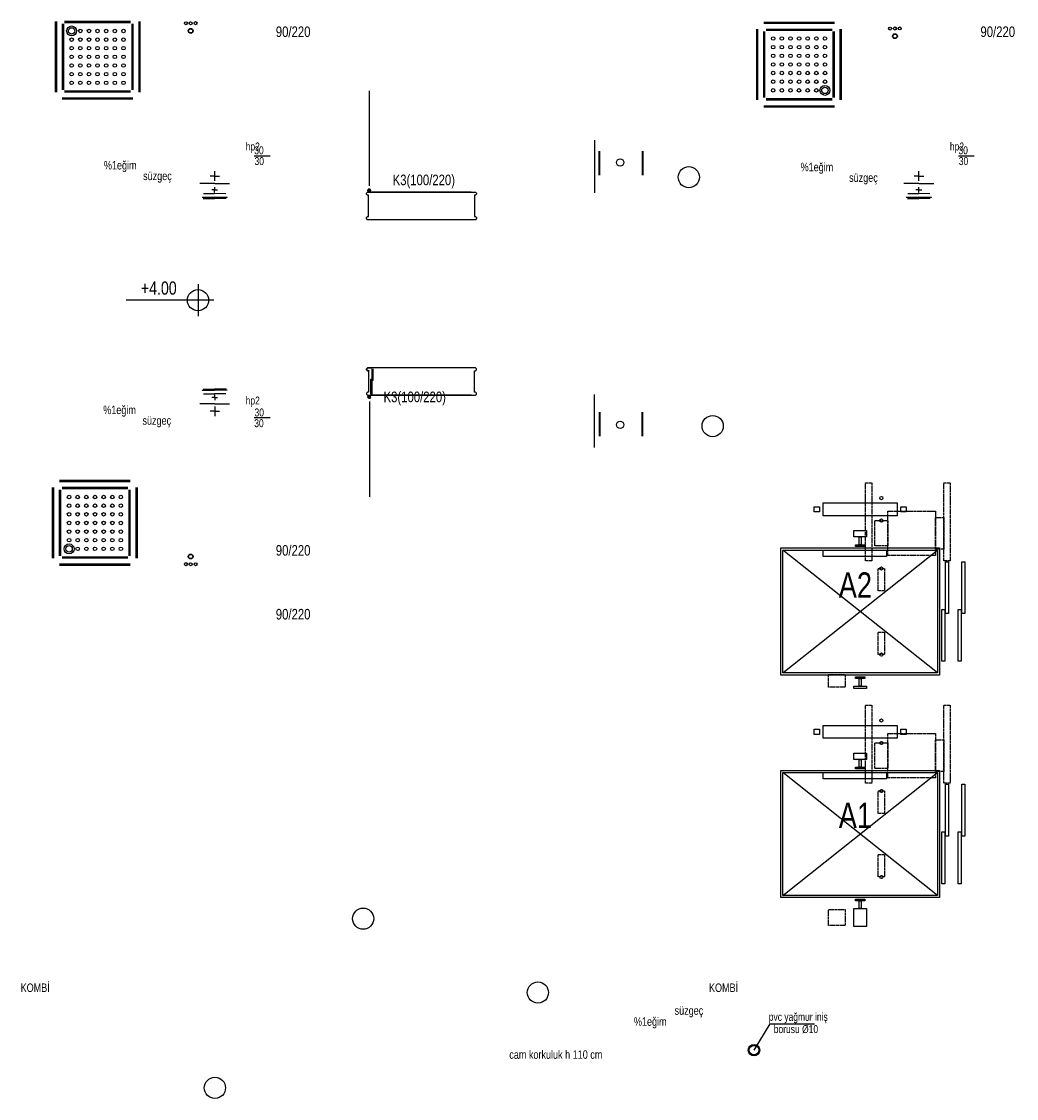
# Model space of a CAD drawing. Header units: centimetres. Extents: x 0 to 13234, y -30 to 2970.
# Tile 4 of 29: x 1646 to 2116, y 1161 to 1669. Entities that reach past the tile are written whole.
import ezdxf
from ezdxf.enums import TextEntityAlignment as Align

# ---------------------------------------------------------------- set-up
doc = ezdxf.new("R2010")
doc.units = ezdxf.units.CM
doc.linetypes.add('DASHED', pattern=[1.524, 1.27, -0.254])
for name, color, linetype in [('ASN-HALAT', 6, 'Continuous'), ('ASN-ISARET', 1, 'Continuous'), ('ASN-KA', 30, 'Continuous'), ('ASN-KABIN', 5, 'Continuous'), ('ASN-KAPI', 3, 'Continuous'), ('ASN-MIMARI', 8, 'Continuous'), ('ASN-MOTOR-GIZLI', 6, 'DASHED'), ('ASN-RAY', 1, 'Continuous')]:
    doc.layers.add(name, color=color, linetype=linetype)

msp = doc.modelspace()

# ---------------------------------------------------------------- linework, layer by layer
at = {"layer": 'ASN-HALAT'}
for centre in [(2052.25, 1444.55), (2052.25, 1433.95), (2052.25, 1411.3), (2052.25, 1370.7), (2052.25, 1339.55), (2052.25, 1328.95), (2052.25, 1306.3), (2052.25, 1265.7)]:
    msp.add_circle(centre, 0.75, dxfattribs=at)
at = {"layer": 'ASN-KA'}
for points in [[(2024.75, 1436.25), (2024.75, 1442.25), (2059.75, 1442.25), (2059.75, 1436.25)], [(2024.75, 1331.25), (2024.75, 1337.25), (2059.75, 1337.25), (2059.75, 1331.25)]]:
    msp.add_lwpolyline(points, close=True, dxfattribs=at)
at = {"layer": 'ASN-KABIN'}
for p, q in [((2005.75, 1362), (2078.75, 1420)), ((2078.75, 1362), (2005.75, 1420)), ((2005.75, 1257), (2078.75, 1315)), ((2078.75, 1257), (2005.75, 1315))]:
    msp.add_line(p, q, dxfattribs=at)
for points in [[(2004.75, 1361), (2004.75, 1421), (2079.75, 1421), (2079.75, 1361)], [(2005.75, 1362), (2005.75, 1420), (2078.75, 1420), (2078.75, 1362)], [(2024.75, 1417), (2024.75, 1420), (2054.75, 1420), (2054.75, 1417)], [(2004.75, 1256), (2004.75, 1316), (2079.75, 1316), (2079.75, 1256)], [(2005.75, 1257), (2005.75, 1315), (2078.75, 1315), (2078.75, 1257)], [(2024.75, 1312), (2024.75, 1315), (2054.75, 1315), (2054.75, 1312)]]:
    msp.add_lwpolyline(points, close=True, dxfattribs=at)
at = {"layer": 'ASN-KAPI'}
for points in [[(2082.5, 1390), (2082.5, 1414.5), (2084, 1414.5), (2084, 1390)], [(2090.25, 1390), (2090.25, 1414.5), (2091.75, 1414.5), (2091.75, 1390)], [(2080.75, 1367.5), (2080.75, 1392), (2082.25, 1392), (2082.25, 1367.5)], [(2088.5, 1367.5), (2088.5, 1392), (2090, 1392), (2090, 1367.5)], [(2082.5, 1285), (2082.5, 1309.5), (2084, 1309.5), (2084, 1285)], [(2090.25, 1285), (2090.25, 1309.5), (2091.75, 1309.5), (2091.75, 1285)], [(2080.75, 1262.5), (2080.75, 1287), (2082.25, 1287), (2082.25, 1262.5)], [(2088.5, 1262.5), (2088.5, 1287), (2090, 1287), (2090, 1262.5)]]:
    msp.add_lwpolyline(points, close=True, dxfattribs=at)
at = {"layer": 'ASN-MIMARI'}
for p, q in [((1662.18, 1669.5), (1662.18, 1636.14)), ((1662.74, 1669.5), (1662.74, 1636.14)), ((1665.52, 1668.39), (1665.52, 1637.25)), ((1666.07, 1668.39), (1666.07, 1637.25)), ((1697.76, 1669.5), (1666.63, 1669.5)), ((1697.76, 1668.94), (1666.63, 1668.94)), ((1698.32, 1668.39), (1698.32, 1637.25)), ((1698.88, 1668.39), (1698.88, 1637.25)), ((1701.66, 1669.5), (1701.66, 1636.14)), ((1702.21, 1669.5), (1702.21, 1636.14)), ((1996.73, 1669.26), (2030.09, 1669.26)), ((1996.73, 1668.7), (2030.09, 1668.7)), ((1993.39, 1632.56), (1993.39, 1665.92)), ((1993.95, 1632.56), (1993.95, 1665.92)), ((1996.73, 1633.68), (1996.73, 1664.81)), ((1997.29, 1633.68), (1997.29, 1664.81)), ((1997.84, 1665.92), (2028.98, 1665.92)), ((1997.84, 1665.37), (2028.98, 1665.37)), ((2029.53, 1633.68), (2029.53, 1664.81)), ((2030.09, 1633.68), (2030.09, 1664.81)), ((2032.87, 1632.56), (2032.87, 1665.92)), ((2033.43, 1632.56), (2033.43, 1665.92)), ((1811.21, 1637.25), (1811.21, 1637.2)), ((1698.88, 1633.36), (1665.52, 1633.36)), ((1698.88, 1632.8), (1665.52, 1632.8)), ((1697.76, 1636.7), (1666.63, 1636.7)), ((1697.76, 1636.14), (1666.63, 1636.14)), ((1810.56, 1591.97), (1810.56, 1636.85)), ((1997.84, 1633.12), (2028.98, 1633.12)), ((1997.84, 1632.56), (2028.98, 1632.56)), ((1996.73, 1629.78), (2030.09, 1629.78)), ((1996.73, 1629.23), (2030.09, 1629.23)), ((1916.86, 1613.57), (1916.86, 1588.57)), ((1919.08, 1596.97), (1919.08, 1608.35)), ((1919.38, 1596.97), (1919.38, 1608.35)), ((1939.33, 1608.35), (1939.33, 1596.97)), ((1939.63, 1608.35), (1939.63, 1596.97)), ((1756.14, 1606.03), (1763.65, 1606.03)), ((2088.64, 1606.03), (2096.15, 1606.03)), ((1737.52, 1596.52), (1735.3, 1596.53)), ((1737.51, 1594.26), (1737.53, 1598.83)), ((1737.52, 1596.52), (1739.74, 1596.5)), ((2070.02, 1596.52), (2067.8, 1596.53)), ((2070.01, 1594.26), (2070.03, 1598.83)), ((2070.02, 1596.52), (2072.24, 1596.5)), ((1737.5, 1593.02), (1730.44, 1593.05)), ((1737.48, 1588.8), (1737.49, 1591.35)), ((1737.5, 1593.02), (1744.56, 1592.98)), ((1811.21, 1591.57), (1811.21, 1591.62)), ((2070, 1593.02), (2062.94, 1593.05)), ((2069.98, 1588.8), (2069.99, 1591.35)), ((2070, 1593.02), (2077.06, 1592.98)), ((1731.52, 1586.55), (1737.47, 1586.52)), ((1731.72, 1586.54), (1731.72, 1586.39)), ((1732.07, 1586.04), (1737.47, 1586.02)), ((1732.23, 1588.29), (1737.48, 1588.27)), ((1737.49, 1590.02), (1736.09, 1590.02)), ((1743.42, 1586.49), (1737.47, 1586.52)), ((1742.72, 1588.24), (1737.48, 1588.27)), ((1737.49, 1590.02), (1738.89, 1590.01)), ((1743.22, 1586.49), (1743.22, 1586.34)), ((1809.11, 1588.47), (1809.61, 1588.97)), ((1809.11, 1587.97), (1809.11, 1588.47)), ((1809.61, 1587.47), (1809.11, 1587.97)), ((1809.61, 1588.97), (1860.59, 1588.97)), ((1810.1, 1587.47), (1809.61, 1587.47)), ((1811.26, 1589.77), (1809.66, 1589.77)), ((1810.1, 1577.47), (1810.1, 1587.47)), ((1810.18, 1589.24), (1810.18, 1588.97)), ((1810.22, 1590.32), (1810.22, 1590.62)), ((1810.46, 1588.97), (1810.46, 1590.57)), ((1810.74, 1589.24), (1810.74, 1588.97)), ((1810.77, 1590.28), (1810.77, 1590.62)), ((1858.59, 1588.97), (1811.61, 1588.97)), ((1860.1, 1587.47), (1860.1, 1577.47)), ((1860.59, 1587.47), (1860.1, 1587.47)), ((1860.59, 1588.97), (1861.09, 1588.47)), ((1861.09, 1587.97), (1860.59, 1587.47)), ((1861.09, 1588.47), (1861.09, 1587.97)), ((2064.02, 1586.55), (2069.97, 1586.52)), ((2064.22, 1586.54), (2064.22, 1586.39)), ((2064.57, 1586.04), (2069.97, 1586.02)), ((2064.73, 1588.29), (2069.98, 1588.27)), ((2069.99, 1590.02), (2068.59, 1590.02)), ((2075.92, 1586.49), (2069.97, 1586.52)), ((2075.22, 1588.24), (2069.98, 1588.27)), ((2069.99, 1590.02), (2071.39, 1590.01)), ((2075.72, 1586.49), (2075.72, 1586.34)), ((1742.87, 1585.99), (1737.47, 1586.02)), ((2075.37, 1585.99), (2069.97, 1586.02)), ((1809.11, 1576.97), (1809.61, 1577.47)), ((1809.11, 1576.47), (1809.11, 1576.97)), ((1809.61, 1575.97), (1809.11, 1576.47)), ((1809.61, 1577.47), (1810.1, 1577.47)), ((1860.59, 1575.97), (1809.61, 1575.97)), ((1860.1, 1577.47), (1860.59, 1577.47)), ((1860.59, 1577.47), (1861.09, 1576.97)), ((1861.09, 1576.47), (1860.59, 1575.97)), ((1861.09, 1576.97), (1861.09, 1576.47)), ((1729.63, 1545.46), (1729.63, 1530.46)), ((1737.13, 1537.96), (1695.71, 1537.96)), ((1809.61, 1506.09), (1809.11, 1505.59)), ((1809.11, 1505.09), (1809.11, 1505.59)), ((1809.11, 1505.59), (1809.11, 1505.09)), ((1809.11, 1505.09), (1809.61, 1504.59)), ((1809.31, 1505.09), (1809.31, 1505.59)), ((1809.31, 1505.59), (1809.31, 1505.09)), ((1809.61, 1506.09), (1811.61, 1506.09)), ((1860.59, 1506.09), (1809.61, 1506.09)), ((1811.61, 1505.89), (1809.61, 1505.89)), ((1809.61, 1504.79), (1810.3, 1504.79)), ((1810.3, 1504.79), (1810.3, 1504.59)), ((1811.91, 1500.06), (1811.91, 1505.59)), ((1812.11, 1505.59), (1812.11, 1500.06)), ((1861.09, 1505.59), (1860.59, 1506.09)), ((1860.59, 1504.59), (1861.09, 1505.09)), ((1861.09, 1505.09), (1861.09, 1505.59)), ((1810.3, 1504.59), (1809.61, 1504.59)), ((1809.61, 1504.59), (1810.1, 1504.59)), ((1810.1, 1504.59), (1810.1, 1494.59)), ((1811.85, 1500.6), (1811.1, 1500.6)), ((1811.1, 1500.6), (1811.1, 1493.62)), ((1811.85, 1493.62), (1811.85, 1500.6)), ((1812.11, 1500.06), (1811.91, 1500.06)), ((1860.1, 1494.59), (1860.1, 1504.59)), ((1860.1, 1504.59), (1860.59, 1504.59)), ((1731.52, 1495.51), (1737.47, 1495.54)), ((1731.72, 1495.51), (1731.72, 1495.66)), ((1732.07, 1496.02), (1737.47, 1496.04)), ((1742.87, 1496.07), (1737.47, 1496.04)), ((1743.42, 1495.57), (1737.47, 1495.54)), ((1743.22, 1495.57), (1743.22, 1495.72)), ((1809.61, 1494.59), (1809.11, 1494.09)), ((1810.1, 1494.59), (1809.61, 1494.59)), ((1860.59, 1494.59), (1860.1, 1494.59)), ((1861.09, 1494.09), (1860.59, 1494.59)), ((1732.23, 1493.77), (1737.48, 1493.79)), ((1737.49, 1492.04), (1736.09, 1492.04)), ((1742.72, 1493.82), (1737.48, 1493.79)), ((1737.48, 1493.26), (1737.49, 1490.71)), ((1737.49, 1492.04), (1738.89, 1492.05)), ((1809.11, 1494.09), (1809.11, 1493.59)), ((1809.11, 1493.59), (1809.61, 1493.09)), ((1809.61, 1493.09), (1860.59, 1493.09)), ((1811.26, 1492.29), (1809.66, 1492.29)), ((1810.18, 1492.82), (1810.18, 1493.09)), ((1810.22, 1491.74), (1810.22, 1491.44)), ((1810.46, 1493.09), (1810.46, 1491.49)), ((1810.56, 1490.09), (1810.56, 1445.21)), ((1810.74, 1492.82), (1810.74, 1493.09)), ((1810.77, 1491.77), (1810.77, 1491.44)), ((1811.1, 1493.62), (1811.85, 1493.62)), ((1811.21, 1490.49), (1811.21, 1490.44)), ((1858.59, 1493.09), (1811.61, 1493.09)), ((1860.59, 1493.09), (1861.09, 1493.59)), ((1861.09, 1493.59), (1861.09, 1494.09)), ((1916.86, 1468.48), (1916.86, 1493.48)), ((1737.5, 1489.04), (1730.44, 1489.01)), ((1737.52, 1485.54), (1735.3, 1485.53)), ((1737.5, 1489.04), (1744.56, 1489.08)), ((1737.51, 1487.8), (1737.53, 1483.23)), ((1737.52, 1485.54), (1739.74, 1485.55)), ((1919.08, 1485.09), (1919.08, 1473.71)), ((1919.38, 1485.09), (1919.38, 1473.71)), ((1939.33, 1473.71), (1939.33, 1485.09)), ((1939.63, 1473.71), (1939.63, 1485.09)), ((1756.14, 1482.53), (1763.65, 1482.54)), ((1660.97, 1416.13), (1660.97, 1449.49)), ((1661.52, 1416.13), (1661.52, 1449.49)), ((1697.66, 1452.83), (1664.3, 1452.83)), ((1697.66, 1452.27), (1664.3, 1452.27)), ((1696.55, 1449.49), (1665.42, 1449.49)), ((1696.55, 1448.94), (1665.42, 1448.94)), ((1700.44, 1416.13), (1700.44, 1449.49)), ((1701, 1416.13), (1701, 1449.49)), ((1664.3, 1417.25), (1664.3, 1448.38)), ((1664.86, 1417.25), (1664.86, 1448.38)), ((1697.11, 1417.25), (1697.11, 1448.38)), ((1697.66, 1417.25), (1697.66, 1448.38)), ((1811.21, 1444.81), (1811.21, 1444.86)), ((1697.66, 1413.35), (1664.3, 1413.35)), ((1696.55, 1416.69), (1665.42, 1416.69)), ((1696.55, 1416.13), (1665.42, 1416.13)), ((1697.66, 1412.8), (1664.3, 1412.8)), ((1992.13, 1183.98), (1999.77, 1196.4)), ((1999.77, 1196.4), (2020.72, 1196.4))]:
    msp.add_line(p, q, dxfattribs=at)
for centre, radius in [((1669.96, 1665.05), 2.36), ((1723.91, 1668.69), 0.713), ((1726.15, 1668.71), 0.713), ((1728.46, 1668.73), 0.713), ((1669.96, 1665.05), 1.53), ((1674.04, 1665.05), 0.834), ((1678.12, 1665.05), 0.834), ((1682.19, 1665.05), 0.834), ((1686.27, 1665.05), 0.834), ((1690.34, 1665.05), 0.834), ((1694.43, 1665.05), 0.834), ((1726.16, 1665.08), 1.15), ((1726.16, 1665.08), 0.969), ((2001.19, 1661.48), 0.834), ((2005.26, 1661.48), 0.834), ((2009.34, 1661.48), 0.834), ((2013.42, 1661.48), 0.834), ((2017.49, 1661.48), 0.834), ((2021.57, 1661.48), 0.834), ((2025.64, 1661.48), 0.834), ((2056.41, 1666.19), 0.713), ((2058.66, 1662.58), 1.15), ((2058.66, 1662.58), 0.969), ((2058.65, 1666.21), 0.713), ((2060.96, 1666.23), 0.713), ((1669.96, 1660.97), 0.834), ((1669.96, 1656.9), 0.834), ((1674.04, 1660.97), 0.834), ((1674.04, 1656.9), 0.834), ((1678.12, 1660.97), 0.834), ((1678.12, 1656.9), 0.834), ((1682.19, 1660.97), 0.834), ((1682.19, 1656.9), 0.834), ((1686.27, 1660.97), 0.834), ((1686.27, 1656.9), 0.834), ((1690.34, 1660.97), 0.834), ((1690.34, 1656.9), 0.834), ((1694.42, 1660.97), 0.834), ((1694.42, 1656.9), 0.834), ((2001.19, 1657.4), 0.834), ((2005.26, 1657.4), 0.834), ((2009.34, 1657.4), 0.834), ((2013.42, 1657.4), 0.834), ((2017.49, 1657.4), 0.834), ((2021.57, 1657.4), 0.834), ((2025.64, 1657.4), 0.834), ((1669.96, 1652.82), 0.834), ((1674.04, 1652.82), 0.834), ((1678.12, 1652.82), 0.834), ((1682.19, 1652.82), 0.834), ((1686.27, 1652.82), 0.834), ((1690.34, 1652.82), 0.834), ((1694.42, 1652.82), 0.834), ((2001.19, 1653.32), 0.834), ((2005.26, 1653.32), 0.834), ((2009.34, 1653.32), 0.834), ((2013.42, 1653.32), 0.834), ((2017.49, 1653.32), 0.834), ((2021.57, 1653.32), 0.834), ((2025.64, 1653.32), 0.834), ((1669.96, 1648.74), 0.834), ((1674.04, 1648.74), 0.834), ((1678.12, 1648.74), 0.834), ((1682.19, 1648.74), 0.834), ((1686.27, 1648.74), 0.834), ((1690.34, 1648.74), 0.834), ((1694.42, 1648.74), 0.834), ((2001.19, 1649.24), 0.834), ((2005.26, 1649.24), 0.834), ((2009.34, 1649.24), 0.834), ((2013.42, 1649.24), 0.834), ((2017.49, 1649.24), 0.834), ((2021.57, 1649.24), 0.834), ((2025.64, 1649.24), 0.834), ((1669.96, 1644.66), 0.834), ((1674.04, 1644.66), 0.834), ((1678.12, 1644.66), 0.834), ((1682.19, 1644.66), 0.834), ((1686.27, 1644.66), 0.834), ((1690.34, 1644.66), 0.834), ((1694.42, 1644.66), 0.834), ((2001.19, 1645.17), 0.834), ((2005.26, 1645.17), 0.834), ((2009.34, 1645.17), 0.834), ((2013.42, 1645.17), 0.834), ((2017.49, 1645.17), 0.834), ((2021.57, 1645.17), 0.834), ((2025.64, 1645.17), 0.834), ((1669.96, 1640.59), 0.834), ((1674.04, 1640.59), 0.834), ((1678.12, 1640.59), 0.834), ((1682.19, 1640.59), 0.834), ((1686.27, 1640.59), 0.834), ((1690.34, 1640.59), 0.834), ((1694.42, 1640.59), 0.834), ((2001.18, 1637.01), 0.834), ((2001.19, 1641.09), 0.834), ((2005.26, 1641.09), 0.834), ((2005.26, 1637.01), 0.834), ((2009.34, 1637.01), 0.834), ((2009.34, 1641.09), 0.834), ((2013.42, 1641.09), 0.834), ((2013.41, 1637.01), 0.834), ((2017.49, 1641.09), 0.834), ((2017.49, 1637.01), 0.834), ((2021.57, 1641.09), 0.834), ((2021.56, 1637.01), 0.834), ((2025.64, 1637.01), 2.36), ((2025.64, 1637.01), 1.53), ((2025.64, 1641.09), 0.834), ((1928.94, 1602.93), 1.73), ((1961.35, 1596.03), 5), ((1810.46, 1589.77), 0.6), ((1810.46, 1589.77), 0.4), ((1729.63, 1537.96), 5), ((1810.46, 1492.29), 0.6), ((1810.46, 1492.29), 0.4), ((1928.94, 1479.13), 1.73), ((1972.6, 1478.53), 5), ((1668.75, 1445.05), 0.834), ((1672.83, 1445.05), 0.834), ((1676.9, 1445.05), 0.834), ((1680.98, 1445.05), 0.834), ((1685.05, 1445.05), 0.834), ((1689.13, 1445.05), 0.834), ((1693.2, 1445.05), 0.834), ((1668.75, 1440.97), 0.834), ((1672.83, 1440.97), 0.834), ((1676.9, 1440.97), 0.834), ((1680.98, 1440.97), 0.834), ((1685.05, 1440.97), 0.834), ((1689.13, 1440.97), 0.834), ((1693.2, 1440.97), 0.834), ((1668.75, 1436.89), 0.834), ((1668.75, 1432.81), 0.834), ((1672.83, 1436.89), 0.834), ((1672.83, 1432.81), 0.834), ((1676.9, 1436.89), 0.834), ((1676.9, 1432.81), 0.834), ((1680.98, 1436.89), 0.834), ((1680.98, 1432.81), 0.834), ((1685.05, 1436.89), 0.834), ((1685.05, 1432.81), 0.834), ((1689.13, 1436.89), 0.834), ((1689.13, 1432.81), 0.834), ((1693.2, 1436.89), 0.834), ((1693.2, 1432.81), 0.834), ((1668.75, 1428.74), 0.834), ((1672.83, 1428.74), 0.834), ((1676.9, 1428.74), 0.834), ((1680.98, 1428.74), 0.834), ((1685.05, 1428.74), 0.834), ((1689.13, 1428.74), 0.834), ((1693.2, 1428.74), 0.834), ((1668.75, 1424.66), 0.834), ((1672.83, 1424.66), 0.834), ((1676.9, 1424.66), 0.834), ((1680.98, 1424.66), 0.834), ((1685.05, 1424.66), 0.834), ((1689.13, 1424.66), 0.834), ((1693.2, 1424.66), 0.834), ((1668.75, 1420.58), 2.36), ((1668.75, 1420.58), 1.53), ((1672.83, 1420.58), 0.834), ((1676.9, 1420.58), 0.834), ((1680.98, 1420.58), 0.834), ((1685.06, 1420.58), 0.834), ((1689.13, 1420.58), 0.834), ((1693.22, 1420.58), 0.834), ((1723.91, 1413.36), 0.713), ((1726.16, 1416.97), 1.15), ((1726.16, 1416.97), 0.969), ((1726.15, 1413.35), 0.713), ((1728.46, 1413.33), 0.713), ((1807.6, 1246.03), 5), ((1890.1, 1211.16), 5), ((1992.13, 1183.98), 2.7), ((1992.13, 1183.98), 2.25), ((1737.6, 1166.16), 5)]:
    msp.add_circle(centre, radius, dxfattribs=at)
at = {"layer": 'ASN-MOTOR-GIZLI'}
for points in [[(2044.75, 1415), (2044.75, 1451.75), (2047.75, 1451.75), (2047.75, 1415)], [(2081.75, 1415), (2081.75, 1451.75), (2084.75, 1451.75), (2084.75, 1415)], [(2049.25, 1421.95), (2049.25, 1433.95), (2055.25, 1433.95), (2055.25, 1421.95)], [(2055.25, 1417.45), (2055.25, 1438.45), (2077.75, 1438.45), (2077.75, 1417.45)], [(2077.75, 1420.45), (2077.75, 1435.45), (2081.75, 1435.45), (2081.75, 1420.45)], [(2050.75, 1400.7), (2050.75, 1411.3), (2053.75, 1411.3), (2053.75, 1400.7)], [(2050.75, 1370.7), (2050.75, 1381.3), (2053.75, 1381.3), (2053.75, 1370.7)], [(2027.25, 1355.25), (2027.25, 1361.25), (2035.25, 1361.25), (2035.25, 1355.25)], [(2044.75, 1310), (2044.75, 1346.75), (2047.75, 1346.75), (2047.75, 1310)], [(2081.75, 1310), (2081.75, 1346.75), (2084.75, 1346.75), (2084.75, 1310)], [(2055.25, 1312.45), (2055.25, 1333.45), (2077.75, 1333.45), (2077.75, 1312.45)], [(2049.25, 1316.95), (2049.25, 1328.95), (2055.25, 1328.95), (2055.25, 1316.95)], [(2077.75, 1315.45), (2077.75, 1330.45), (2081.75, 1330.45), (2081.75, 1315.45)], [(2050.75, 1295.7), (2050.75, 1306.3), (2053.75, 1306.3), (2053.75, 1295.7)], [(2050.75, 1265.7), (2050.75, 1276.3), (2053.75, 1276.3), (2053.75, 1265.7)], [(2027.25, 1242.75), (2027.25, 1250.3), (2035.25, 1250.3), (2035.25, 1242.75)]]:
    msp.add_lwpolyline(points, close=True, dxfattribs=at)
at = {"layer": 'ASN-RAY'}
for points in [[(2020.5, 1438), (2020.5, 1440.5), (2023, 1440.5), (2023, 1438)], [(2061.5, 1438), (2061.5, 1440.5), (2064, 1440.5), (2064, 1438)], [(2039.25, 1426.2), (2039.25, 1429.2), (2045.25, 1429.2), (2045.25, 1426.2)], [(2041.85, 1422.55), (2041.85, 1426.2), (2042.65, 1426.2), (2042.65, 1422.55)], [(2040.03, 1421.75), (2040.03, 1422.55), (2044.47, 1422.55), (2044.47, 1421.75)], [(2040.03, 1359.45), (2040.03, 1360.25), (2044.47, 1360.25), (2044.47, 1359.45)], [(2041.85, 1355.8), (2041.85, 1359.45), (2042.65, 1359.45), (2042.65, 1355.8)], [(2039.25, 1354.75), (2039.25, 1355.8), (2045.25, 1355.8), (2045.25, 1354.75)], [(2020.5, 1333), (2020.5, 1335.5), (2023, 1335.5), (2023, 1333)], [(2061.5, 1333), (2061.5, 1335.5), (2064, 1335.5), (2064, 1333)], [(2039.25, 1321.2), (2039.25, 1324.2), (2045.25, 1324.2), (2045.25, 1321.2)], [(2040.03, 1316.75), (2040.03, 1317.55), (2044.47, 1317.55), (2044.47, 1316.75)], [(2041.85, 1317.55), (2041.85, 1321.2), (2042.65, 1321.2), (2042.65, 1317.55)], [(2039.25, 1242.25), (2039.25, 1250.8), (2045.25, 1250.8), (2045.25, 1242.25)], [(2040.03, 1254.45), (2040.03, 1255.25), (2044.47, 1255.25), (2044.47, 1254.45)], [(2041.85, 1250.8), (2041.85, 1254.45), (2042.65, 1254.45), (2042.65, 1250.8)]]:
    msp.add_lwpolyline(points, close=True, dxfattribs=at)

# ---------------------------------------------------------------- texts
at = {"layer": 'ASN-ISARET', "width": 0.8}
for s, p in [('A2', (2040, 1403.5)), ('A1', (2040, 1294.75))]:
    msp.add_text(s, height=12, dxfattribs=at).set_placement(p, align=Align.MIDDLE_CENTER)
at = {"layer": 'ASN-MIMARI', "width": 0.8}
for s, height, p in [('90/220', 5, (1766.36, 1662.19)), ('90/220', 5, (2099.04, 1662.19)), ('hp2', 3.75, (1752.11, 1608.64)), ('hp2', 3.75, (2084.61, 1608.64)), ('30', 3.75, (1756.17, 1606.84)), ('30', 3.75, (2088.67, 1606.84)), ('%%%1eğim', 3.994, (1685.17, 1599.66)), ('30', 3.75, (1756.3, 1601.76)), ('%%%1eğim', 3.994, (2014.12, 1598.83)), ('30', 3.75, (2088.8, 1601.75)), ('süzgeç', 3.994, (1703.7, 1594.65)), ('K3(100/220)', 5, (1821.52, 1592.24)), ('süzgeç', 3.994, (2037.03, 1593.82)), ('+4.00', 6.25, (1702.64, 1540.57)), ('K3(100/220)', 5, (1817.23, 1489.82)), ('hp2', 3.75, (1752.11, 1488.73)), ('%%%1eğim', 3.994, (1684.86, 1484.19)), ('30', 3.75, (1756.3, 1483.11)), ('süzgeç', 3.994, (1703.39, 1479.18)), ('30', 3.75, (1756.17, 1478.03)), ('90/220', 5, (1766.35, 1417.37)), ('90/220', 5, (1766.36, 1387.25)), ('KOMBİ', 3.994, (1645.86, 1211.44)), ('KOMBİ', 3.994, (1970.86, 1211.44)), ('süzgeç', 3.994, (1954.63, 1200.66)), ('%%%1eğim', 3.994, (1935.43, 1195.45)), ('pvc yağmur iniş', 3.75, (1999.09, 1197.8)), ('borusu %%c10', 3.75, (2001.44, 1192.02)), ('cam korkuluk h 110 cm', 3.9936, (1876.6, 1179.88))]:
    msp.add_text(s, height=height, dxfattribs=at).set_placement(p)

doc.saveas('drawing.dxf')
